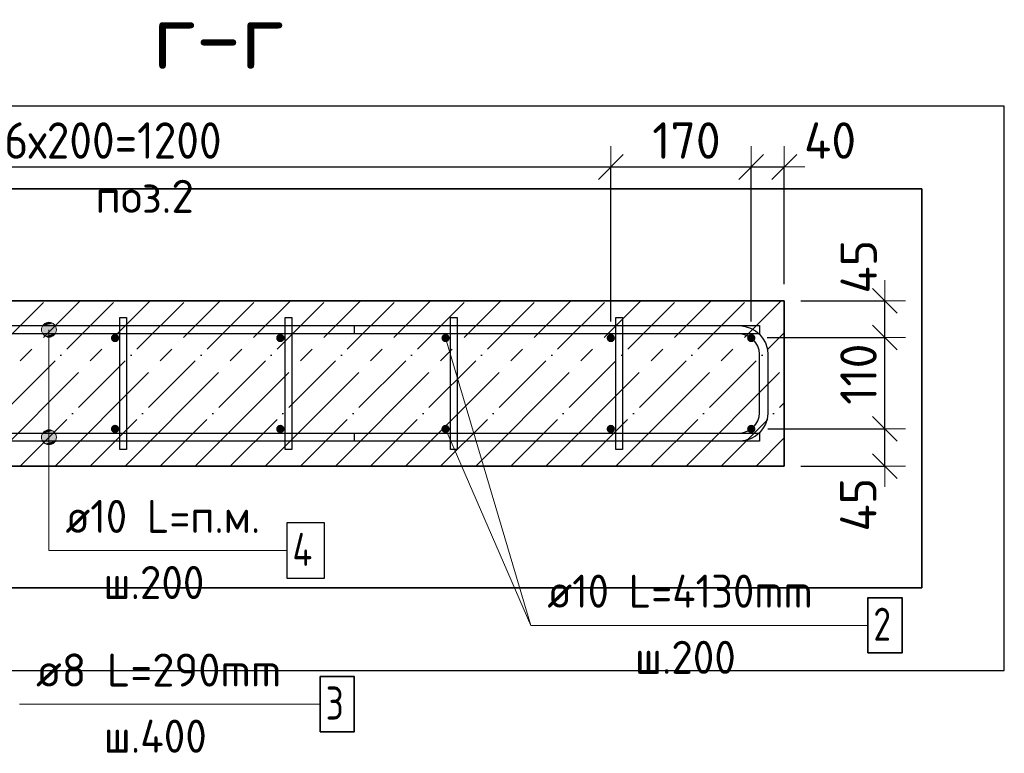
# Model space of a CAD drawing. Header units: millimetres. Extents: x 2792 to 69837, y -2757 to 29968.
# Tile 7 of 77: x 7023 to 8214, y 4950 to 5837. Entities that reach past the tile are written whole.
import ezdxf

# ---------------------------------------------------------------- set-up
doc = ezdxf.new("R2010")
doc.units = ezdxf.units.MM
doc.header["$PDMODE"] = 65
doc.linetypes.add('______11', pattern=[100, 80, -10, 0, -10])
doc.linetypes.add('______5', pattern=[220, 160, -20, 20, -20])
for name, color, linetype, lineweight in [('Standard', 7, 'Continuous', 25), ('Арм.стержн. Арматура края', 96, 'Continuous', 35), ('Арм.стержн. вертикальными 1', 22, 'Continuous', 35), ('Арм.стержн.горизонт. 1', 180, 'Continuous', 35), ('Размерная линия_ общее', 7, 'Continuous', 13)]:
    doc.layers.add(name, color=color, linetype=linetype, lineweight=lineweight)
doc.layers.add('Арм.стержн.Стяжки', color=7, linetype='Continuous', lineweight=35, true_color=0x501e0f)
doc.styles.add('ISOCPEUR', font='ISOCPEUR')
doc.dimstyles.new('DIMSTYLE_3', dxfattribs={"dimtxt": 44, "dimasz": 50, "dimexe": 0, "dimexo": 0, "dimgap": 22, "dimtad": 2, "dimdec": 0, "dimrnd": 5, "dimzin": 12, "dimdsep": 46, "dimtxsty": 'ISOCPEUR', "dimblk1": 'ALL_ML_STRICH', "dimblk2": 'ALL_ML_STRICH', "dimsah": 1, "dimcen": 0, "dimclrd": 7, "dimclre": 256, "dimclrt": 7, "dimadec": 0, "dimazin": 0, "dimtfac": 1, "dimtdec": 0, "dimtix": 1, "dimtmove": 2, "dimatfit": 3, "dimfxl": 0, "dimtzin": 0, "dimlwd": 0, "dimlwe": -3, "dimarcsym": 0})
doc.dimstyles.new('DIMSTYLE_8', dxfattribs={"dimtxt": 44, "dimasz": 50, "dimexe": 0, "dimexo": 0, "dimgap": 22, "dimtad": 2, "dimdec": 0, "dimrnd": 5, "dimzin": 12, "dimdsep": 46, "dimtxsty": 'ISOCPEUR', "dimblk1": 'ALL_ML_STRICH', "dimblk2": 'ALL_ML_STRICH', "dimsah": 1, "dimcen": 0, "dimclrd": 7, "dimclre": 256, "dimclrt": 7, "dimadec": 0, "dimazin": 0, "dimtfac": 1, "dimtdec": 0, "dimtix": 1, "dimtmove": 2, "dimatfit": 3, "dimfxl": 0, "dimtvp": 1.2, "dimtzin": 0, "dimlwd": 0, "dimlwe": -3, "dimarcsym": 0})

# ---------------------------------------------------------------- blocks, each defined once
blk = doc.blocks.new('ALL_ML_STRICH')
at = {"color": 0, "linetype": 'ByBlock', "lineweight": -2}
for p, q in [((0, -0.5), (0, 0.5)), ((-0.3, -0.3), (0.3, 0.3)), ((-1, 0), (0.5, 0))]:
    blk.add_line(p, q, dxfattribs=at)
blk = doc.blocks.new('*D146')
at = {"layer": 'DEFPOINTS', "color": 7, "linetype": 'Continuous', "lineweight": 13, "transparency": 33554687}
for p in [(7908, 5342.3), (7948, 5297.3), (8069.8, 5297.3)]:
    blk.add_point(p, dxfattribs=at)
at = {"layer": 'Размерная линия_ общее', "color": 253, "linetype": 'Continuous', "lineweight": -2, "true_color": 0xa0a0a0, "transparency": 33554687}
for p, q in [((7928, 5342.3), (8069.8, 5342.3)), ((7968, 5297.3), (8069.8, 5297.3))]:
    blk.add_line(p, q, dxfattribs=at)
at = {"layer": 'Размерная линия_ общее', "color": 7, "linetype": 'Continuous', "lineweight": -2, "transparency": 33554687}
blk.add_line((8069.8, 5297.3), (8069.8, 5342.3), dxfattribs=at)
at = {"layer": 'Размерная линия_ общее', "color": 7, "linetype": 'Continuous', "lineweight": 13, "transparency": 33554687, "xscale": 50, "yscale": 50, "zscale": 50}
for p, rotation in [((8069.8, 5342.3), 90), ((8069.8, 5297.3), 270)]:
    blk.add_blockref('ALL_ML_STRICH', p, dxfattribs=dict(at, rotation=rotation))
at = {"layer": 'Размерная линия_ общее', "color": 7, "linetype": 'Continuous', "lineweight": 13, "transparency": 33554687, "insert": (8037.5, 5250.6), "char_height": 44, "width": 88, "attachment_point": 5, "rotation": 90, "style": 'ISOCPEUR'}
blk.add_mtext('\\A1;{45}', dxfattribs=at)
blk = doc.blocks.new('*D147')
at = {"layer": 'DEFPOINTS', "color": 7, "linetype": 'Continuous', "lineweight": 13, "transparency": 33554687}
for p in [(7907.3, 5452.8), (7908, 5342.3), (8069.8, 5342.3)]:
    blk.add_point(p, dxfattribs=at)
at = {"layer": 'Размерная линия_ общее', "color": 253, "linetype": 'Continuous', "lineweight": -2, "true_color": 0xa0a0a0, "transparency": 33554687}
for p, q in [((7927.3, 5452.8), (8069.8, 5452.8)), ((7928, 5342.3), (8069.8, 5342.3))]:
    blk.add_line(p, q, dxfattribs=at)
at = {"layer": 'Размерная линия_ общее', "color": 7, "linetype": 'Continuous', "lineweight": -2, "transparency": 33554687}
blk.add_line((8069.8, 5342.3), (8069.8, 5452.8), dxfattribs=at)
at = {"layer": 'Размерная линия_ общее', "color": 7, "linetype": 'Continuous', "lineweight": 13, "transparency": 33554687, "xscale": 50, "yscale": 50, "zscale": 50}
for p, rotation in [((8069.8, 5452.8), 90), ((8069.8, 5342.3), 270)]:
    blk.add_blockref('ALL_ML_STRICH', p, dxfattribs=dict(at, rotation=rotation))
at = {"layer": 'Размерная линия_ общее', "color": 7, "linetype": 'Continuous', "lineweight": 13, "transparency": 33554687, "insert": (8037.8, 5408.5), "char_height": 44, "width": 132, "attachment_point": 5, "rotation": 90, "style": 'ISOCPEUR'}
blk.add_mtext('\\A1;{110}', dxfattribs=at)
blk = doc.blocks.new('*D148')
at = {"layer": 'DEFPOINTS', "color": 7, "linetype": 'Continuous', "lineweight": 13, "transparency": 33554687}
for p in [(7948, 5497.3), (7907.3, 5452.8), (8069.8, 5452.8)]:
    blk.add_point(p, dxfattribs=at)
at = {"layer": 'Размерная линия_ общее', "color": 253, "linetype": 'Continuous', "lineweight": -2, "true_color": 0xa0a0a0, "transparency": 33554687}
for p, q in [((7968, 5497.3), (8069.8, 5497.3)), ((7927.3, 5452.8), (8069.8, 5452.8))]:
    blk.add_line(p, q, dxfattribs=at)
at = {"layer": 'Размерная линия_ общее', "color": 7, "linetype": 'Continuous', "lineweight": -2, "transparency": 33554687}
blk.add_line((8069.8, 5452.8), (8069.8, 5497.3), dxfattribs=at)
at = {"layer": 'Размерная линия_ общее', "color": 7, "linetype": 'Continuous', "lineweight": 13, "transparency": 33554687, "xscale": 50, "yscale": 50, "zscale": 50}
for p, rotation in [((8069.8, 5497.3), 90), ((8069.8, 5452.8), 270)]:
    blk.add_blockref('ALL_ML_STRICH', p, dxfattribs=dict(at, rotation=rotation))
at = {"layer": 'Размерная линия_ общее', "color": 7, "linetype": 'Continuous', "lineweight": 13, "transparency": 33554687, "insert": (8038.1, 5538.5), "char_height": 44, "width": 88, "attachment_point": 5, "rotation": 90, "style": 'ISOCPEUR'}
blk.add_mtext('\\A1;{45}', dxfattribs=at)
blk = doc.blocks.new('*D174')
at = {"layer": 'DEFPOINTS', "color": 7, "linetype": 'Continuous', "lineweight": 13, "transparency": 33554687}
for p in [(6538, 5659.2), (6538, 5452.3), (7738, 5452.3)]:
    blk.add_point(p, dxfattribs=at)
at = {"layer": 'Размерная линия_ общее', "color": 253, "linetype": 'Continuous', "lineweight": -2, "true_color": 0xa0a0a0, "transparency": 33554687}
for p, q in [((6538, 5472.3), (6538, 5659.2)), ((7738, 5472.3), (7738, 5659.2))]:
    blk.add_line(p, q, dxfattribs=at)
at = {"layer": 'Размерная линия_ общее', "color": 7, "linetype": 'Continuous', "lineweight": -2, "transparency": 33554687}
blk.add_line((6538, 5659.2), (7738, 5659.2), dxfattribs=at)
at = {"layer": 'Размерная линия_ общее', "color": 7, "linetype": 'Continuous', "lineweight": 13, "transparency": 33554687, "xscale": 50, "yscale": 50, "zscale": 50, "rotation": 180}
blk.add_blockref('ALL_ML_STRICH', (6538, 5659.2), dxfattribs=at)
at = {"layer": 'Размерная линия_ общее', "color": 7, "linetype": 'Continuous', "lineweight": 13, "transparency": 33554687, "xscale": 50, "yscale": 50, "zscale": 50}
blk.add_blockref('ALL_ML_STRICH', (7738, 5659.2), dxfattribs=at)
at = {"layer": 'Размерная линия_ общее', "color": 7, "linetype": 'Continuous', "lineweight": 13, "transparency": 33554687, "insert": (7004, 5713.2), "char_height": 44, "width": 2.2, "attachment_point": 1, "line_spacing_factor": 0.60241, "style": 'ISOCPEUR'}
blk.add_mtext('\\W0.91;6х200=1200', dxfattribs=at)
blk = doc.blocks.new('*D175')
at = {"layer": 'DEFPOINTS', "color": 7, "linetype": 'Continuous', "lineweight": 13, "transparency": 33554687}
for p in [(7738, 5659.2), (7738, 5452.3), (7908, 5452.3)]:
    blk.add_point(p, dxfattribs=at)
at = {"layer": 'Размерная линия_ общее', "color": 253, "linetype": 'Continuous', "lineweight": -2, "true_color": 0xa0a0a0, "transparency": 33554687}
for p, q in [((7738, 5472.3), (7738, 5659.2)), ((7908, 5472.3), (7908, 5659.2))]:
    blk.add_line(p, q, dxfattribs=at)
at = {"layer": 'Размерная линия_ общее', "color": 7, "linetype": 'Continuous', "lineweight": -2, "transparency": 33554687}
blk.add_line((7738, 5659.2), (7908, 5659.2), dxfattribs=at)
at = {"layer": 'Размерная линия_ общее', "color": 7, "linetype": 'Continuous', "lineweight": 13, "transparency": 33554687, "xscale": 50, "yscale": 50, "zscale": 50, "rotation": 180}
blk.add_blockref('ALL_ML_STRICH', (7738, 5659.2), dxfattribs=at)
at = {"layer": 'Размерная линия_ общее', "color": 7, "linetype": 'Continuous', "lineweight": 13, "transparency": 33554687, "xscale": 50, "yscale": 50, "zscale": 50}
blk.add_blockref('ALL_ML_STRICH', (7908, 5659.2), dxfattribs=at)
at = {"layer": 'Размерная линия_ общее', "color": 7, "linetype": 'Continuous', "lineweight": 13, "transparency": 33554687, "insert": (7829.6, 5691.2), "char_height": 44, "width": 132, "attachment_point": 5, "style": 'ISOCPEUR'}
blk.add_mtext('\\A1;{170}', dxfattribs=at)
blk = doc.blocks.new('*D176')
at = {"layer": 'DEFPOINTS', "color": 7, "linetype": 'Continuous', "lineweight": 13, "transparency": 33554687}
for p in [(7908, 5659.2), (7948, 5497.3), (7908, 5452.3)]:
    blk.add_point(p, dxfattribs=at)
at = {"layer": 'Размерная линия_ общее', "color": 253, "linetype": 'Continuous', "lineweight": -2, "true_color": 0xa0a0a0, "transparency": 33554687}
for p, q in [((7908, 5472.3), (7908, 5659.2)), ((7948, 5517.3), (7948, 5659.2))]:
    blk.add_line(p, q, dxfattribs=at)
at = {"layer": 'Размерная линия_ общее', "color": 7, "linetype": 'Continuous', "lineweight": -2, "transparency": 33554687}
blk.add_line((7908, 5659.2), (7948, 5659.2), dxfattribs=at)
at = {"layer": 'Размерная линия_ общее', "color": 7, "linetype": 'Continuous', "lineweight": 13, "transparency": 33554687, "xscale": 50, "yscale": 50, "zscale": 50, "rotation": 180}
blk.add_blockref('ALL_ML_STRICH', (7908, 5659.2), dxfattribs=at)
at = {"layer": 'Размерная линия_ общее', "color": 7, "linetype": 'Continuous', "lineweight": 13, "transparency": 33554687, "xscale": 50, "yscale": 50, "zscale": 50}
blk.add_blockref('ALL_ML_STRICH', (7948, 5659.2), dxfattribs=at)
at = {"layer": 'Размерная линия_ общее', "color": 7, "linetype": 'Continuous', "lineweight": 13, "transparency": 33554687, "insert": (8003.4, 5691.2), "char_height": 44, "width": 88, "attachment_point": 5, "style": 'ISOCPEUR'}
blk.add_mtext('\\A1;{40}', dxfattribs=at)

msp = doc.modelspace()

# ---------------------------------------------------------------- hatches: boundary and pattern name
at = {"layer": 'Арм.стержн. вертикальными 1', "linetype": 'Continuous', "lineweight": 50, "transparency": 33554687}
for points in [[(7143, 5452.3), (7142.7, 5454.2), (7141.6, 5455.8), (7140, 5456.9), (7138, 5457.3), (7136.1, 5456.9), (7134.5, 5455.8), (7133.4, 5454.2), (7133, 5452.3), (7133.4, 5450.3), (7134.5, 5448.7), (7136.1, 5447.6), (7138, 5447.3), (7140, 5447.6), (7141.6, 5448.7), (7142.7, 5450.3)], [(7343, 5452.3), (7342.7, 5454.2), (7341.6, 5455.8), (7340, 5456.9), (7338, 5457.3), (7336.1, 5456.9), (7334.5, 5455.8), (7333.4, 5454.2), (7333, 5452.3), (7333.4, 5450.3), (7334.5, 5448.7), (7336.1, 5447.6), (7338, 5447.3), (7340, 5447.6), (7341.6, 5448.7), (7342.7, 5450.3)], [(7543, 5452.3), (7542.7, 5454.2), (7541.6, 5455.8), (7540, 5456.9), (7538, 5457.3), (7536.1, 5456.9), (7534.5, 5455.8), (7533.4, 5454.2), (7533, 5452.3), (7533.4, 5450.3), (7534.5, 5448.7), (7536.1, 5447.6), (7538, 5447.3), (7540, 5447.6), (7541.6, 5448.7), (7542.7, 5450.3)], [(7743, 5452.3), (7742.7, 5454.2), (7741.6, 5455.8), (7740, 5456.9), (7738, 5457.3), (7736.1, 5456.9), (7734.5, 5455.8), (7733.4, 5454.2), (7733, 5452.3), (7733.4, 5450.3), (7734.5, 5448.7), (7736.1, 5447.6), (7738, 5447.3), (7740, 5447.6), (7741.6, 5448.7), (7742.7, 5450.3)], [(7913, 5452.3), (7912.7, 5454.2), (7911.6, 5455.8), (7910, 5456.9), (7908, 5457.3), (7906.1, 5456.9), (7904.5, 5455.8), (7903.4, 5454.2), (7903, 5452.3), (7903.4, 5450.3), (7904.5, 5448.7), (7906.1, 5447.6), (7908, 5447.3), (7910, 5447.6), (7911.6, 5448.7), (7912.7, 5450.3)], [(7143, 5342.3), (7142.7, 5344.2), (7141.6, 5345.8), (7140, 5346.9), (7138, 5347.3), (7136.1, 5346.9), (7134.5, 5345.8), (7133.4, 5344.2), (7133, 5342.3), (7133.4, 5340.3), (7134.5, 5338.7), (7136.1, 5337.6), (7138, 5337.3), (7140, 5337.6), (7141.6, 5338.7), (7142.7, 5340.3)], [(7343, 5342.3), (7342.7, 5344.2), (7341.6, 5345.8), (7340, 5346.9), (7338, 5347.3), (7336.1, 5346.9), (7334.5, 5345.8), (7333.4, 5344.2), (7333, 5342.3), (7333.4, 5340.3), (7334.5, 5338.7), (7336.1, 5337.6), (7338, 5337.3), (7340, 5337.6), (7341.6, 5338.7), (7342.7, 5340.3)], [(7543, 5342.3), (7542.7, 5344.2), (7541.6, 5345.8), (7540, 5346.9), (7538, 5347.3), (7536.1, 5346.9), (7534.5, 5345.8), (7533.4, 5344.2), (7533, 5342.3), (7533.4, 5340.3), (7534.5, 5338.7), (7536.1, 5337.6), (7538, 5337.3), (7540, 5337.6), (7541.6, 5338.7), (7542.7, 5340.3)], [(7743, 5342.3), (7742.7, 5344.2), (7741.6, 5345.8), (7740, 5346.9), (7738, 5347.3), (7736.1, 5346.9), (7734.5, 5345.8), (7733.4, 5344.2), (7733, 5342.3), (7733.4, 5340.3), (7734.5, 5338.7), (7736.1, 5337.6), (7738, 5337.3), (7740, 5337.6), (7741.6, 5338.7), (7742.7, 5340.3)], [(7913, 5342.3), (7912.7, 5344.2), (7911.6, 5345.8), (7910, 5346.9), (7908, 5347.3), (7906.1, 5346.9), (7904.5, 5345.8), (7903.4, 5344.2), (7903, 5342.3), (7903.4, 5340.3), (7904.5, 5338.7), (7906.1, 5337.6), (7908, 5337.3), (7910, 5337.6), (7911.6, 5338.7), (7912.7, 5340.3)]]:
    msp.add_hatch(color=4, dxfattribs=at).paths.add_polyline_path(points)
at = {"layer": 'Арм.стержн.горизонт. 1', "linetype": 'Continuous', "lineweight": 13, "transparency": 33554687}
for points in [[(7050.3, 5466.8), (7065.8, 5466.8), (7062.5, 5470)], [(7050.3, 5466.8), (7062.5, 5470), (7053.5, 5470)], [(7050.3, 5466.8), (7065.8, 5466.8), (7062.5, 5470)], [(7050.3, 5466.8), (7062.5, 5470), (7053.5, 5470)], [(7050.3, 5466.8), (7065.8, 5466.8), (7062.5, 5470)], [(7050.3, 5466.8), (7062.5, 5470), (7053.5, 5470)], [(7053.5, 5470), (7062.5, 5470), (7058, 5471.3)], [(7053.5, 5470), (7062.5, 5470), (7058, 5471.3)], [(7053.5, 5470), (7062.5, 5470), (7058, 5471.3)], [(7049, 5462.3), (7067, 5462.3), (7065.8, 5466.8)], [(7049, 5462.3), (7065.8, 5466.8), (7050.3, 5466.8)], [(7049, 5462.3), (7067, 5462.3), (7065.8, 5466.8)], [(7049, 5462.3), (7065.8, 5466.8), (7050.3, 5466.8)], [(7049, 5462.3), (7067, 5462.3), (7065.8, 5466.8)], [(7049, 5462.3), (7065.8, 5466.8), (7050.3, 5466.8)], [(7050.3, 5457.8), (7067, 5462.3), (7049, 5462.3)], [(7050.3, 5457.8), (7067, 5462.3), (7049, 5462.3)], [(7050.3, 5457.8), (7067, 5462.3), (7049, 5462.3)], [(7050.3, 5457.8), (7065.8, 5457.8), (7067, 5462.3)], [(7050.3, 5457.8), (7065.8, 5457.8), (7067, 5462.3)], [(7050.3, 5457.8), (7065.8, 5457.8), (7067, 5462.3)], [(7053.5, 5454.5), (7065.8, 5457.8), (7050.3, 5457.8)], [(7053.5, 5454.5), (7065.8, 5457.8), (7050.3, 5457.8)], [(7053.5, 5454.5), (7065.8, 5457.8), (7050.3, 5457.8)], [(7053.5, 5454.5), (7062.5, 5454.5), (7065.8, 5457.8)], [(7053.5, 5454.5), (7062.5, 5454.5), (7065.8, 5457.8)], [(7053.5, 5454.5), (7062.5, 5454.5), (7065.8, 5457.8)], [(7062.5, 5454.5), (7053.5, 5454.5), (7058, 5453.3)], [(7062.5, 5454.5), (7053.5, 5454.5), (7058, 5453.3)], [(7062.5, 5454.5), (7053.5, 5454.5), (7058, 5453.3)], [(7050.3, 5336.8), (7065.8, 5336.8), (7062.5, 5340)], [(7050.3, 5336.8), (7062.5, 5340), (7053.5, 5340)], [(7050.3, 5336.8), (7065.8, 5336.8), (7062.5, 5340)], [(7050.3, 5336.8), (7062.5, 5340), (7053.5, 5340)], [(7050.3, 5336.8), (7065.8, 5336.8), (7062.5, 5340)], [(7050.3, 5336.8), (7062.5, 5340), (7053.5, 5340)], [(7053.5, 5340), (7062.5, 5340), (7058, 5341.3)], [(7053.5, 5340), (7062.5, 5340), (7058, 5341.3)], [(7053.5, 5340), (7062.5, 5340), (7058, 5341.3)], [(7049, 5332.3), (7067, 5332.3), (7065.8, 5336.8)], [(7049, 5332.3), (7065.8, 5336.8), (7050.3, 5336.8)], [(7049, 5332.3), (7067, 5332.3), (7065.8, 5336.8)], [(7049, 5332.3), (7065.8, 5336.8), (7050.3, 5336.8)], [(7049, 5332.3), (7067, 5332.3), (7065.8, 5336.8)], [(7049, 5332.3), (7065.8, 5336.8), (7050.3, 5336.8)], [(7050.3, 5327.8), (7067, 5332.3), (7049, 5332.3)], [(7050.3, 5327.8), (7067, 5332.3), (7049, 5332.3)], [(7050.3, 5327.8), (7067, 5332.3), (7049, 5332.3)], [(7050.3, 5327.8), (7065.8, 5327.8), (7067, 5332.3)], [(7050.3, 5327.8), (7065.8, 5327.8), (7067, 5332.3)], [(7050.3, 5327.8), (7065.8, 5327.8), (7067, 5332.3)], [(7053.5, 5324.5), (7065.8, 5327.8), (7050.3, 5327.8)], [(7053.5, 5324.5), (7065.8, 5327.8), (7050.3, 5327.8)], [(7053.5, 5324.5), (7065.8, 5327.8), (7050.3, 5327.8)], [(7053.5, 5324.5), (7062.5, 5324.5), (7065.8, 5327.8)], [(7053.5, 5324.5), (7062.5, 5324.5), (7065.8, 5327.8)], [(7053.5, 5324.5), (7062.5, 5324.5), (7065.8, 5327.8)], [(7062.5, 5324.5), (7053.5, 5324.5), (7058, 5323.3)], [(7062.5, 5324.5), (7053.5, 5324.5), (7058, 5323.3)], [(7062.5, 5324.5), (7053.5, 5324.5), (7058, 5323.3)]]:
    msp.add_hatch(color=7, dxfattribs=at).paths.add_polyline_path(points)

# ---------------------------------------------------------------- linework, layer by layer
at = {"color": 52, "linetype": 'Continuous', "lineweight": -3, "transparency": 33554687}
for p, q in [((8114.3, 5632.6), (6260.1, 5632.6)), ((6260.1, 5632.6), (8114.3, 5632.6)), ((8114.3, 5150), (8114.3, 5632.6)), ((8114.3, 5632.6), (8114.3, 5150)), ((6260.1, 5150), (8114.3, 5150)), ((8114.3, 5150), (6260.1, 5150))]:
    msp.add_line(p, q, dxfattribs=at)
at = {"layer": 'Standard', "color": 7, "linetype": 'Continuous', "lineweight": 35, "transparency": 33554687}
for p, q in [((7948, 5497.3), (6498, 5497.3)), ((7948, 5297.3), (7948, 5497.3)), ((6498, 5297.3), (7948, 5297.3))]:
    msp.add_line(p, q, dxfattribs=at)
at = {"layer": 'Standard', "color": 253, "linetype": '______11', "lineweight": -3, "true_color": 0xababab, "transparency": 33554687}
for p, q in [((6853.3, 5297.3), (7053.3, 5497.3)), ((6938.1, 5297.3), (7138.1, 5497.3)), ((7023, 5297.3), (7223, 5497.3)), ((7107.8, 5297.3), (7307.8, 5497.3)), ((7192.7, 5297.3), (7392.7, 5497.3)), ((7277.5, 5297.3), (7477.5, 5497.3)), ((7362.4, 5297.3), (7562.4, 5497.3)), ((7447.2, 5297.3), (7647.2, 5497.3)), ((7532.1, 5297.3), (7732.1, 5497.3)), ((7616.9, 5297.3), (7816.9, 5497.3)), ((7701.8, 5297.3), (7901.8, 5497.3)), ((7786.6, 5297.3), (7948, 5458.7)), ((7871.5, 5297.3), (7948, 5373.8))]:
    msp.add_line(p, q, dxfattribs=at)
at = {"layer": 'Standard', "color": 253, "linetype": '______5', "lineweight": -3, "true_color": 0xababab, "transparency": 33554687}
for p, q in [((6895.7, 5297.3), (7095.7, 5497.3)), ((6980.5, 5297.3), (7180.5, 5497.3)), ((7065.4, 5297.3), (7265.4, 5497.3)), ((7150.2, 5297.3), (7350.2, 5497.3)), ((7235.1, 5297.3), (7435.1, 5497.3)), ((7319.9, 5297.3), (7519.9, 5497.3)), ((7404.8, 5297.3), (7604.8, 5497.3)), ((7489.6, 5297.3), (7689.6, 5497.3)), ((7574.5, 5297.3), (7774.5, 5497.3)), ((7659.4, 5297.3), (7859.4, 5497.3)), ((7744.2, 5297.3), (7944.2, 5497.3)), ((7829.1, 5297.3), (7948, 5416.2)), ((7913.9, 5297.3), (7948, 5331.4))]:
    msp.add_line(p, q, dxfattribs=at)
at = {"layer": 'Standard', "color": 7, "linetype": 'Continuous', "lineweight": 13, "transparency": 33554687}
msp.add_line((7538, 5452.3), (7641.2, 5104.6), dxfattribs=at)
at = {"layer": 'Standard', "color": 7, "linetype": 'Continuous', "lineweight": 25, "transparency": 33554687}
msp.add_lwpolyline([(6160.1, 5050), (8214.3, 5050), (8214.3, 5732.6), (6160.1, 5732.6), (6160.1, 5050)], dxfattribs=at)
at = {"layer": 'Арм.стержн. Арматура края', "color": 4, "linetype": 'Continuous', "lineweight": 25, "transparency": 33554687}
msp.add_lwpolyline([(7428, 5337.3), (7894, 5337.3), (7898.5, 5337.9), (7903.1, 5339.4), (7907.3, 5341.7), (7910.7, 5344.6), (7913.6, 5348), (7915.9, 5352.2), (7917.4, 5356.8), (7918, 5361.3), (7918, 5433.2), (7917.4, 5437.7), (7915.9, 5442.3), (7913.6, 5446.5), (7910.7, 5449.9), (7907.3, 5452.8), (7903.1, 5455.1), (7898.5, 5456.6), (7894, 5457.3), (7428, 5457.3), (7428, 5467.3), (7894.7, 5467.3), (7900.8, 5466.4), (7907.1, 5464.3), (7913, 5461), (7917.8, 5457), (7921.8, 5452.2), (7925.1, 5446.4), (7927.2, 5440), (7928, 5433.9), (7928, 5360.6), (7927.2, 5354.5), (7925.1, 5348.2), (7921.8, 5342.3), (7917.8, 5337.5), (7913, 5333.5), (7907.1, 5330.2), (7900.8, 5328.1), (7894.7, 5327.3), (7428, 5327.3), (7428, 5337.3)], dxfattribs=at)
msp.add_lwpolyline([(7428, 5337.3), (7894, 5337.3), (7898.5, 5337.9), (7903.1, 5339.4), (7907.3, 5341.7), (7910.7, 5344.6), (7913.6, 5348), (7915.9, 5352.2), (7917.4, 5356.8), (7918, 5361.3), (7918, 5433.2), (7917.4, 5437.7), (7915.9, 5442.3), (7913.6, 5446.5), (7910.7, 5449.9), (7907.3, 5452.8), (7903.1, 5455.1), (7898.5, 5456.6), (7894, 5457.3), (7428, 5457.3), (7428, 5467.3), (7894.7, 5467.3), (7900.8, 5466.4), (7907.1, 5464.3), (7913, 5461), (7917.8, 5457), (7921.8, 5452.2), (7925.1, 5446.4), (7927.2, 5440), (7928, 5433.9), (7928, 5360.6), (7927.2, 5354.5), (7925.1, 5348.2), (7921.8, 5342.3), (7917.8, 5337.5), (7913, 5333.5), (7907.1, 5330.2), (7900.8, 5328.1), (7894.7, 5327.3), (7428, 5327.3), (7428, 5337.3)], dxfattribs=at)
msp.add_lwpolyline([(7428, 5337.3), (7894, 5337.3), (7898.5, 5337.9), (7903.1, 5339.4), (7907.3, 5341.7), (7910.7, 5344.6), (7913.6, 5348), (7915.9, 5352.2), (7917.4, 5356.8), (7918, 5361.3), (7918, 5433.2), (7917.4, 5437.7), (7915.9, 5442.3), (7913.6, 5446.5), (7910.7, 5449.9), (7907.3, 5452.8), (7903.1, 5455.1), (7898.5, 5456.6), (7894, 5457.3), (7428, 5457.3), (7428, 5467.3), (7894.7, 5467.3), (7900.8, 5466.4), (7907.1, 5464.3), (7913, 5461), (7917.8, 5457), (7921.8, 5452.2), (7925.1, 5446.4), (7927.2, 5440), (7928, 5433.9), (7928, 5360.6), (7927.2, 5354.5), (7925.1, 5348.2), (7921.8, 5342.3), (7917.8, 5337.5), (7913, 5333.5), (7907.1, 5330.2), (7900.8, 5328.1), (7894.7, 5327.3), (7428, 5327.3), (7428, 5337.3)], dxfattribs=at)
at = {"layer": 'Арм.стержн. вертикальными 1', "color": 7, "linetype": 'Continuous', "lineweight": 13, "transparency": 33554687}
for q in [(7538, 5342.3), (8049.2, 5104.6)]:
    msp.add_line((7641.2, 5104.6), q, dxfattribs=at)
at = {"layer": 'Арм.стержн. вертикальными 1', "color": 7, "linetype": 'Continuous', "lineweight": 35, "transparency": 33554687}
msp.add_lwpolyline([(8049.2, 5071.3), (8090.5, 5071.3), (8090.5, 5138), (8049.2, 5138), (8049.2, 5071.3)], dxfattribs=at)
at = {"layer": 'Арм.стержн.горизонт. 1', "color": 52, "linetype": 'Continuous', "lineweight": 25, "transparency": 33554687}
for p, q in [((7948, 5497.3), (7948, 5497.3)), ((7948, 5297.3), (7948, 5297.3))]:
    msp.add_line(p, q, dxfattribs=at)
at = {"layer": 'Арм.стержн.горизонт. 1', "color": 7, "linetype": 'Continuous', "lineweight": 13, "transparency": 33554687}
for p, q in [((7058, 5471.3), (7058, 5471.3)), ((7058, 5471.3), (7058, 5471.3)), ((7058, 5471.3), (7058, 5471.3)), ((7049, 5462.3), (7049, 5462.3)), ((7049, 5462.3), (7049, 5462.3)), ((7049, 5462.3), (7049, 5462.3)), ((7058, 5195.2), (7058, 5462.3)), ((7058, 5195.2), (7058, 5462.3)), ((7058, 5195.2), (7058, 5462.3)), ((7067, 5462.3), (7067, 5462.3)), ((7067, 5462.3), (7067, 5462.3)), ((7067, 5462.3), (7067, 5462.3)), ((7058, 5453.3), (7058, 5453.3)), ((7058, 5453.3), (7058, 5453.3)), ((7058, 5453.3), (7058, 5453.3)), ((7058, 5341.3), (7058, 5341.3)), ((7058, 5341.3), (7058, 5341.3)), ((7058, 5341.3), (7058, 5341.3)), ((7049, 5332.3), (7049, 5332.3)), ((7049, 5332.3), (7049, 5332.3)), ((7049, 5332.3), (7049, 5332.3)), ((7058, 5195.2), (7058, 5332.3)), ((7058, 5195.2), (7058, 5332.3)), ((7058, 5195.2), (7058, 5332.3)), ((7067, 5332.3), (7067, 5332.3)), ((7067, 5332.3), (7067, 5332.3)), ((7067, 5332.3), (7067, 5332.3)), ((7058, 5323.3), (7058, 5323.3)), ((7058, 5323.3), (7058, 5323.3)), ((7058, 5323.3), (7058, 5323.3)), ((7058, 5195.2), (7346, 5195.2))]:
    msp.add_line(p, q, dxfattribs=at)
at = {"layer": 'Арм.стержн.горизонт. 1', "color": 4, "linetype": 'Continuous', "lineweight": 25, "transparency": 33554687}
for points in [[(7918, 5457.3), (6528, 5457.3), (6528, 5467.3), (7918, 5467.3), (7918, 5457.3)], [(7918, 5457.3), (6528, 5457.3), (6528, 5467.3), (7918, 5467.3), (7918, 5457.3)], [(7918, 5457.3), (6528, 5457.3), (6528, 5467.3), (7918, 5467.3), (7918, 5457.3)], [(7918, 5327.3), (6528, 5327.3), (6528, 5337.3), (7918, 5337.3), (7918, 5327.3)], [(7918, 5327.3), (6528, 5327.3), (6528, 5337.3), (7918, 5337.3), (7918, 5327.3)], [(7918, 5327.3), (6528, 5327.3), (6528, 5337.3), (7918, 5337.3), (7918, 5327.3)]]:
    msp.add_lwpolyline(points, dxfattribs=at)
at = {"layer": 'Арм.стержн.горизонт. 1', "color": 7, "linetype": 'Continuous', "lineweight": 25, "transparency": 33554687}
msp.add_lwpolyline([(7346, 5161.8), (7391.4, 5161.8), (7391.4, 5228.5), (7346, 5228.5), (7346, 5161.8)], dxfattribs=at)
at = {"layer": 'Арм.стержн.горизонт. 1', "color": 7, "linetype": 'Continuous', "lineweight": 13, "transparency": 33554687}
for centre in [(7058, 5462.3), (7058, 5462.3), (7058, 5462.3), (7058, 5332.3), (7058, 5332.3), (7058, 5332.3)]:
    msp.add_circle(centre, 9, dxfattribs=at)
at = {"layer": 'Арм.стержн.Стяжки', "color": 7, "linetype": 'Continuous', "lineweight": 13, "transparency": 33554687}
msp.add_line((7022.3, 5009.2), (7386.3, 5009.2), dxfattribs=at)
at = {"layer": 'Арм.стержн.Стяжки', "color": 40, "linetype": 'Continuous', "lineweight": 25, "transparency": 33554687}
for points in [[(7144, 5317.3), (7144, 5477.3), (7152, 5477.3), (7152, 5317.3), (7144, 5317.3)], [(7144, 5317.3), (7144, 5477.3), (7152, 5477.3), (7152, 5317.3), (7144, 5317.3)], [(7344, 5317.3), (7344, 5477.3), (7352, 5477.3), (7352, 5317.3), (7344, 5317.3)], [(7544, 5317.3), (7544, 5477.3), (7552, 5477.3), (7552, 5317.3), (7544, 5317.3)], [(7544, 5317.3), (7544, 5477.3), (7552, 5477.3), (7552, 5317.3), (7544, 5317.3)], [(7744, 5317.3), (7744, 5477.3), (7752, 5477.3), (7752, 5317.3), (7744, 5317.3)]]:
    msp.add_lwpolyline(points, dxfattribs=at)
at = {"layer": 'Арм.стержн.Стяжки', "color": 7, "linetype": 'Continuous', "lineweight": 35, "transparency": 33554687}
msp.add_lwpolyline([(7386.3, 4975.9), (7427.6, 4975.9), (7427.6, 5042.6), (7386.3, 5042.6), (7386.3, 4975.9)], dxfattribs=at)

# ---------------------------------------------------------------- texts
at = {"layer": 'Standard', "color": 7, "linetype": 'Continuous', "lineweight": 13, "transparency": 33554687, "insert": (7183.6, 5818.1), "char_height": 80, "width": 204.522, "attachment_point": 4, "style": 'ISOCPEUR'}
msp.add_mtext('\\A1;{\\fISOCPEUR|i0|b0;\\H80.000000;\\W1.000000;\\C7;г-г}\\P', dxfattribs=at)
at = {"layer": 'Standard', "color": 7, "linetype": 'Continuous', "lineweight": 25, "transparency": 33554687, "insert": (7173.8, 5603.7), "char_height": 40, "width": 140.769, "attachment_point": 8, "style": 'ISOCPEUR'}
msp.add_mtext('\\A1;{\\fISOCPEUR|i0|b0;\\H40.000000;\\W1.000000;\\C7;поз.2}\\P', dxfattribs=at)
at = {"layer": 'Арм.стержн. вертикальными 1', "color": 7, "linetype": 'Continuous', "lineweight": 25, "transparency": 33554687, "char_height": 40, "attachment_point": 7, "style": 'ISOCPEUR'}
for s, insert, width in [('\\W0.94;ø10 L=4130mm ', (7661.2, 5126), 386.635), ('\\W0.78;2', (8055.8, 5086), 43.521), ('\\W0.95;ш.200 ', (7767.2, 5046), 174.933)]:
    msp.add_mtext(s, dxfattribs=dict(at, insert=insert, width=width))
at = {"layer": 'Арм.стержн.горизонт. 1', "color": 7, "linetype": 'Continuous', "lineweight": 25, "transparency": 33554687, "char_height": 40, "attachment_point": 7, "style": 'ISOCPEUR'}
for s, insert, width in [('\\W0.94;ø10 L=п.м.', (7078, 5216.5), 266.644), ('\\W0.80;4', (7352.7, 5176.5), 47.978), ('\\W0.95;ш.200 ', (7124, 5136.5), 174.933)]:
    msp.add_mtext(s, dxfattribs=dict(at, insert=insert, width=width))
at = {"layer": 'Арм.стержн.Стяжки', "color": 7, "linetype": 'Continuous', "lineweight": 25, "transparency": 33554687, "char_height": 40, "attachment_point": 7, "style": 'ISOCPEUR'}
for s, insert, width in [('\\W0.98;ø8 L=290mm ', (7042.3, 5030.6), 343.369), ('\\W0.78;3', (7392.9, 4990.6), 43.521), ('\\W0.95;ш.400 ', (7124.3, 4950.6), 178.965)]:
    msp.add_mtext(s, dxfattribs=dict(at, insert=insert, width=width))

# ---------------------------------------------------------------- dimensions: what is measured, and where the dimension line sits
at = {"layer": 'Размерная линия_ общее', "color": 7, "linetype": 'Continuous', "lineweight": 13, "transparency": 33554687}
for base, p1, p2, dimstyle, picture, middle in [((7908, 5659.2), (7738, 5472.3), (7908, 5472.3), 'DIMSTYLE_3', '*D175', (7829.6, 5691.2)), ((7948, 5659.2), (7908, 5472.3), (7948, 5517.3), 'DIMSTYLE_8', '*D176', (8003.4, 5691.2))]:
    dim = msp.add_linear_dim(base=base, p1=p1, p2=p2, dimstyle=dimstyle, override={"dimpost": '<>', "dimclrd": 7, "dimclre": 253, "dimclrt": 7, "dimlwd": 0, "dimlwe": 65533}, dxfattribs=at)
    dim.commit()
    dim.dimension.update_dxf_attribs({"geometry": picture, "text_midpoint": middle, "dimtype": 160})
dim = msp.add_linear_dim(base=(7738, 5659.2), p1=(6538, 5472.3), p2=(7738, 5472.3), text='\\W0.91;6х200=1200', dimstyle='DIMSTYLE_3', override={"dimpost": '<>', "dimclrd": 7, "dimclre": 253, "dimclrt": 7, "dimlwd": 0, "dimlwe": 65533}, dxfattribs=at)
dim.commit()
dim.dimension.update_dxf_attribs({"geometry": '*D174', "text_midpoint": (7138, 5681.2), "dimtype": 160})
for base, p1, p2, picture, middle in [((8069.8268, 5497.257), (7927.2968, 5452.7704), (7968.0447, 5497.257), '*D148', (8038.074, 5538.4818)), ((8069.8268, 5452.7704), (7928.0447, 5342.2567), (7927.2968, 5452.7704), '*D147', (8037.8268, 5408.5136)), ((8069.8, 5342.3), (7968, 5297.3), (7928, 5342.3), '*D146', (8037.5, 5250.6))]:
    dim = msp.add_linear_dim(base=base, p1=p1, p2=p2, angle=90, dimstyle='DIMSTYLE_8', override={"dimpost": '<>', "dimclrd": 7, "dimclre": 253, "dimclrt": 7, "dimlwd": 0, "dimlwe": 65533}, dxfattribs=at)
    dim.commit()
    dim.dimension.update_dxf_attribs({"geometry": picture, "text_midpoint": middle, "dimtype": 160})

doc.saveas('drawing.dxf')
